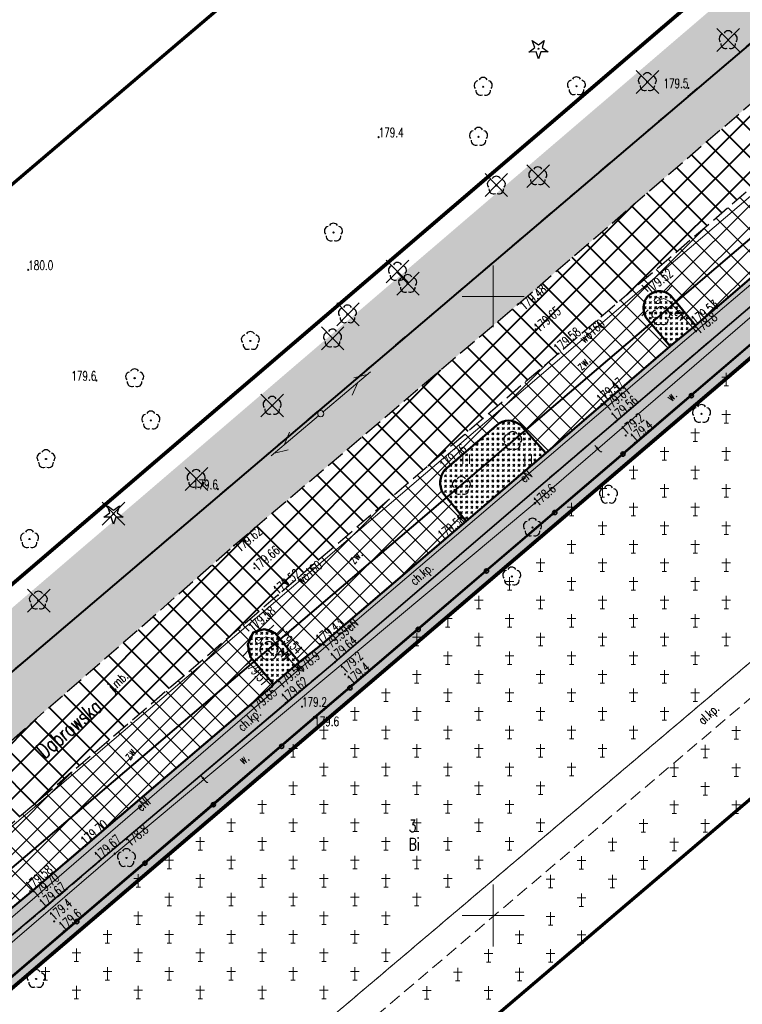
# Model space of a CAD drawing. Header units: metres. Extents: x 7429064 to 7430889, y 5709479 to 5710355.
# Tile 24 of 56: x 7429512 to 7429570, y 5709843 to 5709922. Entities that reach past the tile are written whole.
import ezdxf
from ezdxf.enums import TextEntityAlignment as Align

# ---------------------------------------------------------------- set-up
doc = ezdxf.new("R2010")
doc.units = ezdxf.units.M
for name, pattern in [('1', [0]), ('12', [3, 1, -1, 0, -1]), ('2_KTCR01', [1.5, 1, -0.5]), ('2_KTCR02', [1.5, 1, -0.5]), ('2_KTJZ01', [2, 1.5, -0.5]), ('2_KTKR01', [0]), ('2_KTPL01', [2, 1.5, -0.5]), ('2_PTCM', [1.5, 1, -0.5]), ('2_PTTU', [1.5, 1, -0.5]), ('3_KTCR01', [1.5, 1, -0.5]), ('3_KTCR02', [1.5, 1, -0.5]), ('3_KTJZ01', [2, 1.5, -0.5]), ('3_KTKR01', [0]), ('3_KTPL01', [2, 1.5, -0.5]), ('3_PTCM', [1.5, 1, -0.5]), ('3_PTRW02', [0]), ('3_PTTU', [1.5, 1, -0.5]), ('4_SUPE_01', [0]), ('4_SUPT_01', [0]), ('4_SUPW_01', [0]), ('7_1', [0]), ('7_SUPE_01', [0]), ('7_SUPT_01', [0]), ('7_SUPW_01', [0]), ('DASHDOT2', [0.5, 0.25, -0.125, 0, -0.125]), ('HIDDEN', [0.375, 0.25, -0.125])]:
    doc.linetypes.add(name, pattern=pattern)
doc.layers.add('_1_X-REFY', color=7, linetype='Continuous')
for name, color, linetype, lineweight in [('_aJEZDNIA_KOSTKA_KAM', 134, 'Continuous', 40), ('_aKRAW_BET_KAM', 1, 'Continuous', 50), ('_aOBRZ_BET_KAM', 86, 'Continuous', 35), ('_aZIELENIEC_USUŃ', 3, 'DASHDOT2', 20), ('_D_7_TEREN NIEZBEDNY DLA OB_BUD', 252, 'HIDDEN', 50), ('_wycinka_ZUDP', 1, 'Continuous', 30), ('GMINA_L_0', 252, '12', 35), ('KRZYZE_L_0', 252, '1', 18), ('KTCR_E_T_0', 252, 'Continuous', 15), ('KTCR_E_T_1', 252, 'Continuous', 15), ('KTCR_L_0', 252, '2_KTCR01', 18), ('KTCR_L_1', 252, '2_KTCR02', 30), ('KTJZ_E_T_0', 252, 'Continuous', 15), ('KTJZ_L_0', 252, '2_KTJZ01', 30), ('KTKR_L_0', 252, '2_KTKR01', 30), ('KTOK_L_4', 252, 'Continuous', 35), ('KTPL_E_T_0', 252, 'Continuous', 15), ('KTPL_L_0', 252, '2_KTPL01', 30), ('KTUL_E_T_0', 252, 'Continuous', 25), ('OBOP_T_1', 82, 'Continuous', 30), ('PTCM_L_0', 252, '2_PTCM', 18), ('PTRW_E_T_0', 252, 'Continuous', 15), ('PTRW_L_1', 252, 'Continuous', 18), ('PTTU_L_2', 252, '2_PTTU', 18), ('RTPW_T_0', 252, 'Continuous', 15), ('RTPW_T_0_a', 252, 'Continuous', 15), ('RTPW_T_1', 252, 'Continuous', 15), ('SUPE_E_T_3', 252, 'Continuous', 15), ('SUPE_L_3', 252, '4_SUPE_01', 18), ('SUPM_T_0', 252, 'Continuous', 15), ('SUPT_E_T_0', 252, 'Continuous', 15), ('SUPT_L_0', 252, '4_SUPT_01', 18), ('SUPW_E_T_0', 252, 'Continuous', 15), ('SUPW_L_0', 252, '4_SUPW_01', 18), ('SUSM_T_0', 252, 'Continuous', 18), ('SUTE_T_0', 252, 'Continuous', 18), ('SUTT_T_0', 252, 'Continuous', 18), ('zakres', 252, 'Continuous', 70)]:
    doc.layers.add(name, color=color, linetype=linetype, lineweight=lineweight)
for name, color, linetype, lineweight, true_color in [('DZIALKA_L_0', 7, '1', 40, 0x008000), ('DZIALKA_T_0', 7, 'Continuous', 40, 0x008000), ('jezdnia_naw_bitum', 7, 'Continuous', 0, 0x3e70ef), ('OBOP_T_0_a', 7, 'Continuous', 30, 0x008000), ('OBOP_T_1_a', 7, 'Continuous', 30, 0x008000), ('UZYTKI_T_0', 7, 'Continuous', 35, 0x008000)]:
    doc.layers.add(name, color=color, linetype=linetype, lineweight=lineweight, true_color=true_color)
doc.styles.get("Standard").update_dxf_attribs({"font": 'simplex.shx'})
pattern_1 = [(44.999999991, (0, 0), (0.424264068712, -6.7e-11), [0.25, -0.35]), (44.999999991, (0.10607, -2e-11), (0.424264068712, -6.7e-11), [0.1, -0.5]), (44.999999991, (2e-11, 0.10607), (0.424264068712, -6.7e-11), [0.1, -0.5])]
pattern_2 = [(44.999999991, (0, 0), (0.848528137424, -1.33e-10), [0.5, -0.7]), (44.999999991, (0.21213, -3e-11), (0.848528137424, -1.33e-10), [0.2, -1]), (44.999999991, (3e-11, 0.21213), (0.848528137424, -1.33e-10), [0.2, -1])]

# ---------------------------------------------------------------- blocks, each defined once
blk = doc.blocks.new('3_OBOP02_01')
at = {"linetype": 'Continuous'}
blk.add_circle((0, 0), 0.045, dxfattribs=at)
for centre, start, end in [((-0.357, 0.116), 102.14447, 221.86002), ((0, 0.375), 30.14012, 149.85988), ((0.357, 0.116), 318.13998, 77.85553), ((-0.22, -0.303), 174.14818, 293.85423), ((0.22, -0.303), 246.14577, 5.85182)]:
    blk.add_arc(centre, 0.375, start, end, dxfattribs=at)
blk = doc.blocks.new('3_PTCM01')
at = {"linetype": 'Continuous'}
for p, q in [((0.35, 0.175), (-0.35, 0.175)), ((0, 0.525), (0, -0.525)), ((-0.175, -0.525), (0.175, -0.525))]:
    blk.add_line(p, q, dxfattribs=at)
blk = doc.blocks.new('3_PTTU04')
at = {"linetype": 'Continuous'}
for p, q in [((-0.2625, -0.375), (-0.2625, 0.375)), ((0.2625, -0.375), (0.2625, 0.375))]:
    blk.add_line(p, q, dxfattribs=at)
blk = doc.blocks.new('3_RTPW02')
at = {"linetype": 'Continuous'}
blk.add_circle((0, 0), 0.045, dxfattribs=at)
blk = doc.blocks.new('3_RTPW01')
at = {"linetype": 'Continuous'}
blk.add_circle((0, 0), 0.045, dxfattribs=at)
blk = doc.blocks.new('4_OBOP01_01')
at = {"linetype": 'Continuous'}
for p, q in [((-0.78225, -0.26495), (-0.3012, 0.09375)), ((-0.3012, 0.09375), (-0.4937, 0.6621)), ((-0.4937, 0.6621), (-0.0039, 0.31545)), ((-0.0039, 0.31545), (0.4771, 0.67415)), ((0.4771, 0.67415), (0.2988, 0.1012)), ((0.2988, 0.1012), (0.7886, -0.24545)), ((-0.18225, -0.2575), (-0.78225, -0.26495)), ((0.01025, -0.82585), (-0.18225, -0.2575)), ((0.1886, -0.2529), (0.01025, -0.82585)), ((0.7886, -0.24545), (0.1886, -0.2529))]:
    blk.add_line(p, q, dxfattribs=at)
blk.add_circle((0, 0), 0.045, dxfattribs=at)
blk = doc.blocks.new('4_OBOP02_01')
at = {"linetype": 'Continuous'}
blk.add_circle((0, 0), 0.045, dxfattribs=at)
for centre, start, end in [((-0.357, 0.116), 102.14447, 221.86002), ((0, 0.375), 30.14012, 149.85988), ((0.357, 0.116), 318.13998, 77.85553), ((-0.22, -0.303), 174.14818, 293.85423), ((0.22, -0.303), 246.14577, 5.85182)]:
    blk.add_arc(centre, 0.375, start, end, dxfattribs=at)
blk = doc.blocks.new('4_RTPW01')
at = {"linetype": 'Continuous'}
blk.add_circle((0, 0), 0.045, dxfattribs=at)
blk = doc.blocks.new('7_SUSM04_01')
at = {"linetype": 'Continuous'}
blk.add_circle((0, 0), 0.25, dxfattribs=at)
blk = doc.blocks.new('7_SUSM01')
at = {"linetype": 'Continuous'}
for p, q in [((-0.742, 0.742), (-1.237, 1.237)), ((0.742, 0.742), (1.237, 1.237)), ((-0.742, -0.742), (-1.237, -1.237)), ((0.742, -0.742), (1.237, -1.237))]:
    blk.add_line(p, q, dxfattribs=at)
blk.add_circle((0, 0), 0.245, dxfattribs=at)
blk = doc.blocks.new('7_SUPS01_03')
at = {"linetype": 'Continuous'}
blk.add_circle((0, 0), 0.0625, dxfattribs=at)
blk = doc.blocks.new('7_SUPS01_07')
at = {"linetype": 'Continuous'}
blk.add_circle((0, 0), 0.0625, dxfattribs=at)
blk = doc.blocks.new('X-ref_MDCP_Szara')
at = {"layer": 'DZIALKA_L_0', "linetype": '1'}
for p, q in [((7429660.24, 5709996.55), (7429435.86, 5709805.65)), ((7429408.88, 5709766.76), (7429668.8, 5709988.15))]:
    blk.add_line(p, q, dxfattribs=at)
at = {"layer": 'GMINA_L_0', "linetype": '12'}
blk.add_line((7429435.86, 5709805.65), (7429660.24, 5709996.55), dxfattribs=at)
at = {"layer": 'KRZYZE_L_0', "linetype": '1'}
for p, q in [((7429550, 5709897.5), (7429550, 5709902.5)), ((7429547.5, 5709900), (7429552.5, 5709900)), ((7429550, 5709847.5), (7429550, 5709852.5)), ((7429547.5, 5709850), (7429552.5, 5709850))]:
    blk.add_line(p, q, dxfattribs=at)
at = {"layer": 'KTCR_L_0', "linetype": '3_KTCR01'}
for p, q in [((7429503.393, 5709813.388), (7429575.605, 5709874.55)), ((7429576.755, 5709872.605), (7429504.66, 5709811.491))]:
    blk.add_line(p, q, dxfattribs=at)
at = {"layer": 'KTCR_L_1', "linetype": '3_KTCR02'}
for p, q in [((7429582.2, 5709908.94), (7429559.88, 5709889.87)), ((7429579.99, 5709909.35), (7429566.34, 5709897.65)), ((7429564.3, 5709895.97), (7429566.34, 5709897.65)), ((7429564.3, 5709895.97), (7429558.81, 5709891.22)), ((7429558.81, 5709891.22), (7429554.24, 5709887.33)), ((7429559.88, 5709889.87), (7429552.37, 5709883.47)), ((7429547.82, 5709881.85), (7429554.24, 5709887.33)), ((7429552.37, 5709883.47), (7429537.21, 5709870.45)), ((7429547.82, 5709881.85), (7429536.08, 5709871.83)), ((7429536.08, 5709871.83), (7429534.334, 5709870.46)), ((7429534.334, 5709870.46), (7429532.236, 5709868.677)), ((7429537.21, 5709870.45), (7429533.247, 5709867.158)), ((7429517.048, 5709855.61), (7429532.126, 5709868.477)), ((7429532.126, 5709868.477), (7429532.236, 5709868.677)), ((7429518.169, 5709854.371), (7429533.247, 5709867.158)), ((7429512.65, 5709851.89), (7429517.048, 5709855.61)), ((7429513.7, 5709850.56), (7429518.169, 5709854.371)), ((7429507.646, 5709847.74), (7429512.65, 5709851.89)), ((7429508.787, 5709846.461), (7429513.7, 5709850.56))]:
    blk.add_line(p, q, dxfattribs=at)
at = {"layer": 'KTJZ_L_0', "linetype": '3_KTJZ01'}
for p, q in [((7429552.03, 5709899.39), (7429574.65, 5709918.88)), ((7429578.03, 5709914.93), (7429555.27, 5709895.38)), ((7429529.05, 5709879.87), (7429552.03, 5709899.39)), ((7429555.27, 5709895.38), (7429532.61, 5709875.86)), ((7429506.56, 5709860.17), (7429529.05, 5709879.87)), ((7429532.61, 5709875.86), (7429509.69, 5709856.19))]:
    blk.add_line(p, q, dxfattribs=at)
at = {"layer": 'KTKR_L_0', "linetype": '3_KTKR01'}
for p, q in [((7429579.99, 5709909.35), (7429566.34, 5709897.65)), ((7429566.34, 5709897.65), (7429564.37, 5709900.01)), ((7429562.36, 5709898.26), (7429564.3, 5709895.97)), ((7429564.3, 5709895.97), (7429566.34, 5709897.65)), ((7429564.3, 5709895.97), (7429558.81, 5709891.22)), ((7429558.81, 5709891.22), (7429554.24, 5709887.33)), ((7429550.28, 5709889.61), (7429546.06, 5709885.96)), ((7429554.24, 5709887.33), (7429552.19, 5709889.62)), ((7429547.82, 5709881.85), (7429554.24, 5709887.33)), ((7429545.94, 5709884.13), (7429547.82, 5709881.85)), ((7429547.82, 5709881.85), (7429536.08, 5709871.83)), ((7429534.334, 5709870.46), (7429532.381, 5709872.788)), ((7429536.08, 5709871.83), (7429534.334, 5709870.46)), ((7429530.403, 5709870.856), (7429532.236, 5709868.677)), ((7429532.236, 5709868.677), (7429534.334, 5709870.46)), ((7429517.048, 5709855.61), (7429532.126, 5709868.477)), ((7429532.126, 5709868.477), (7429532.236, 5709868.677)), ((7429512.65, 5709851.89), (7429517.048, 5709855.61)), ((7429507.646, 5709847.74), (7429512.65, 5709851.89))]:
    blk.add_line(p, q, dxfattribs=at)
for centre, radius, start, end in [((7429563.431, 5709899.146), 1.276, 42.62791, 126.61868), ((7429563.642, 5709899.032), 1.496, 130.49201, 211.07014), ((7429551.241, 5709888.468), 1.493, 50.52291, 130.07704), ((7429547.36, 5709884.956), 1.643, 142.31264, 210.1839), ((7429531.813, 5709871.715), 1.65, 136.7153, 211.35653), ((7429531.458, 5709871.659), 1.458, 50.72947, 125.50782)]:
    blk.add_arc(centre, radius, start, end, dxfattribs=at)
at = {"layer": 'KTOK_L_4'}
for p, q in [((7429566.004, 5709891.98), (7429571.52, 5709896.7)), ((7429560.487, 5709887.26), (7429566.004, 5709891.98)), ((7429554.971, 5709882.54), (7429560.487, 5709887.26)), ((7429549.454, 5709877.82), (7429554.971, 5709882.54)), ((7429543.938, 5709873.1), (7429549.454, 5709877.82)), ((7429538.421, 5709868.38), (7429543.938, 5709873.1)), ((7429532.905, 5709863.66), (7429538.421, 5709868.38)), ((7429527.389, 5709858.94), (7429532.905, 5709863.66)), ((7429521.872, 5709854.22), (7429527.389, 5709858.94)), ((7429516.356, 5709849.5), (7429521.872, 5709854.22)), ((7429510.839, 5709844.78), (7429516.356, 5709849.5))]:
    blk.add_line(p, q, dxfattribs=at)
for centre in [(7429566.004, 5709891.98), (7429560.487, 5709887.26), (7429554.971, 5709882.54), (7429549.454, 5709877.82), (7429543.938, 5709873.1), (7429538.421, 5709868.38), (7429532.905, 5709863.66), (7429527.389, 5709858.94), (7429521.872, 5709854.22), (7429516.356, 5709849.5)]:
    blk.add_circle(centre, 0.17, dxfattribs=at)
at = {"layer": 'KTPL_L_0', "linetype": '3_KTPL01'}
for p, q in [((7429578.03, 5709914.93), (7429555.27, 5709895.38)), ((7429579.99, 5709909.35), (7429566.34, 5709897.65)), ((7429566.34, 5709897.65), (7429564.37, 5709900.01)), ((7429562.36, 5709898.26), (7429564.3, 5709895.97)), ((7429564.3, 5709895.97), (7429558.81, 5709891.22)), ((7429555.27, 5709895.38), (7429532.61, 5709875.86)), ((7429558.81, 5709891.22), (7429554.24, 5709887.33)), ((7429550.28, 5709889.61), (7429546.06, 5709885.96)), ((7429554.24, 5709887.33), (7429552.19, 5709889.62)), ((7429545.94, 5709884.13), (7429547.82, 5709881.85)), ((7429547.82, 5709881.85), (7429536.08, 5709871.83)), ((7429532.61, 5709875.86), (7429509.69, 5709856.19)), ((7429534.334, 5709870.46), (7429532.381, 5709872.788)), ((7429536.08, 5709871.83), (7429534.334, 5709870.46)), ((7429530.403, 5709870.856), (7429532.236, 5709868.677)), ((7429517.048, 5709855.61), (7429532.126, 5709868.477)), ((7429532.126, 5709868.477), (7429532.236, 5709868.677)), ((7429512.65, 5709851.89), (7429517.048, 5709855.61)), ((7429507.646, 5709847.74), (7429512.65, 5709851.89))]:
    blk.add_line(p, q, dxfattribs=at)
for centre, radius, start, end in [((7429563.431, 5709899.146), 1.276, 42.62791, 126.61868), ((7429563.642, 5709899.032), 1.496, 130.49201, 211.07014), ((7429551.241, 5709888.468), 1.493, 50.52291, 130.07704), ((7429547.36, 5709884.956), 1.643, 142.31264, 210.1839), ((7429531.813, 5709871.715), 1.65, 136.7153, 211.35653), ((7429531.458, 5709871.659), 1.458, 50.72947, 125.50782)]:
    blk.add_arc(centre, radius, start, end, dxfattribs=at)
at = {"layer": 'PTCM_L_0', "linetype": '3_PTCM'}
for p, q in [((7429494.29, 5709830.62), (7429571.52, 5709896.7)), ((7429575.605, 5709874.55), (7429503.393, 5709813.388)), ((7429576.755, 5709872.605), (7429504.66, 5709811.491))]:
    blk.add_line(p, q, dxfattribs=at)
at = {"layer": 'PTRW_L_1', "linetype": '3_PTRW02'}
for p, q in [((7429582.2, 5709908.94), (7429559.88, 5709889.87)), ((7429584.33, 5709907.73), (7429564.166, 5709890.516)), ((7429559.88, 5709889.87), (7429552.37, 5709883.47)), ((7429564.166, 5709890.516), (7429561.44, 5709888.17)), ((7429561.44, 5709888.17), (7429538.57, 5709868.61)), ((7429552.37, 5709883.47), (7429537.21, 5709870.45)), ((7429537.21, 5709870.45), (7429533.247, 5709867.158)), ((7429538.57, 5709868.61), (7429535.525, 5709866.047)), ((7429518.169, 5709854.371), (7429533.247, 5709867.158)), ((7429535.525, 5709866.047), (7429515.29, 5709848.71)), ((7429513.7, 5709850.56), (7429518.169, 5709854.371)), ((7429508.787, 5709846.461), (7429513.7, 5709850.56)), ((7429515.29, 5709848.71), (7429508.391, 5709842.82))]:
    blk.add_line(p, q, dxfattribs=at)
at = {"layer": 'PTTU_L_2', "linetype": '3_PTTU'}
for p, q in [((7429566.34, 5709897.65), (7429564.37, 5709900.01)), ((7429562.36, 5709898.26), (7429564.3, 5709895.97)), ((7429564.3, 5709895.97), (7429566.34, 5709897.65)), ((7429550.28, 5709889.61), (7429546.06, 5709885.96)), ((7429554.24, 5709887.33), (7429552.19, 5709889.62)), ((7429547.82, 5709881.85), (7429554.24, 5709887.33)), ((7429545.94, 5709884.13), (7429547.82, 5709881.85)), ((7429534.334, 5709870.46), (7429532.381, 5709872.788)), ((7429530.403, 5709870.856), (7429532.236, 5709868.677)), ((7429534.334, 5709870.46), (7429532.236, 5709868.677))]:
    blk.add_line(p, q, dxfattribs=at)
for centre, radius, start, end in [((7429563.431, 5709899.146), 1.276, 42.62791, 126.61868), ((7429563.642, 5709899.032), 1.496, 130.49201, 211.07014), ((7429551.241, 5709888.468), 1.493, 50.52291, 130.07704), ((7429547.36, 5709884.956), 1.643, 142.31264, 210.1839), ((7429531.813, 5709871.715), 1.65, 136.7153, 211.35653), ((7429531.458, 5709871.659), 1.458, 50.72947, 125.50782)]:
    blk.add_arc(centre, radius, start, end, dxfattribs=at)
at = {"layer": 'SUPE_L_3', "linetype": '7_SUPE_01'}
for p, q in [((7429596.75, 5709923.11), (7429566.37, 5709897.19)), ((7429563.79, 5709899.82), (7429563.25, 5709899.66)), ((7429564.21, 5709899.61), (7429563.79, 5709899.82)), ((7429566.37, 5709897.19), (7429564.21, 5709899.61)), ((7429566.37, 5709897.19), (7429534.28, 5709869.83)), ((7429531.64, 5709872.49), (7429531.03, 5709872.21)), ((7429532.05, 5709872.38), (7429531.64, 5709872.49)), ((7429534.28, 5709869.83), (7429532.05, 5709872.38)), ((7429505.79, 5709845.28), (7429534.28, 5709869.83))]:
    blk.add_line(p, q, dxfattribs=at)
at = {"layer": 'SUPT_L_0', "linetype": '7_SUPT_01'}
for p, q in [((7429553.37, 5709883.29), (7429588.15, 5709913.29)), ((7429536.261, 5709890.681), (7429540.084, 5709893.904)), ((7429538.609, 5709892.007), (7429539.051, 5709893.034)), ((7429538.729, 5709893.416), (7429539.816, 5709893.679)), ((7429532.071, 5709887.119), (7429535.88, 5709890.358)), ((7429533.099, 5709887.993), (7429533.537, 5709889.022)), ((7429532.337, 5709887.346), (7429533.423, 5709887.613)), ((7429519.43, 5709854.98), (7429553.37, 5709883.29)), ((7429481.84, 5709822.66), (7429519.43, 5709854.98))]:
    blk.add_line(p, q, dxfattribs=at)
at = {"layer": 'SUPW_L_0', "linetype": '7_SUPW_01'}
blk.add_line((7429369.46, 5709736.3), (7429593.18, 5709927.23), dxfattribs=at)
at = {"layer": 'SUPW_L_0', "linetype": '7_1'}
blk.add_line((7429369.46, 5709736.3), (7429593.18, 5709927.23), dxfattribs=at)
at = {"layer": 'zakres', "linetype": 'Continuous', "lineweight": 70, "flags": 128}
for points in [[(7429292.233, 5709722.862), (7429640.798, 5710019.397)], [(7429664.145, 5709938.943), (7429404.226, 5709717.554)]]:
    blk.add_lwpolyline(points, dxfattribs=at)
at = {"layer": 'OBOP_T_0_a'}
for p in [(7429553.65, 5709920), (7429519.32, 5709882.42)]:
    blk.add_blockref('4_OBOP01_01', p, dxfattribs=at)
at = {"layer": 'OBOP_T_1'}
for p in [(7429563.549, 5709898.41), (7429566.828, 5709890.513), (7429551.576, 5709888.332), (7429547.424, 5709884.697), (7429559.307, 5709883.984), (7429553.172, 5709881.334), (7429551.495, 5709877.377), (7429531.873, 5709871.367), (7429520.37, 5709854.638), (7429513.069, 5709844.868)]:
    blk.add_blockref('3_OBOP02_01', p, dxfattribs=at)
at = {"layer": 'OBOP_T_1_a'}
for p in [(7429568.98, 5709920.7), (7429549.19, 5709916.93), (7429556.72, 5709916.97), (7429562.45, 5709917.31), (7429548.81, 5709912.89), (7429553.6, 5709909.71), (7429550.25, 5709908.95), (7429537.09, 5709905.16), (7429542.26, 5709901.99), (7429543.09, 5709901.01), (7429538.22, 5709898.55), (7429530.38, 5709896.4), (7429537.02, 5709896.61), (7429521.03, 5709893.39), (7429532.14, 5709891.17), (7429522.34, 5709889.98), (7429513.87, 5709886.86), (7429526, 5709885.26), (7429512.54, 5709880.4), (7429513.25, 5709875.43)]:
    blk.add_blockref('4_OBOP02_01', p, dxfattribs=at)
at = {"layer": 'PTCM_L_0'}
for p in [(7429568.825, 5709893.293), (7429568.825, 5709890.293), (7429566.325, 5709888.793), (7429563.825, 5709887.293), (7429568.825, 5709887.293), (7429561.325, 5709885.793), (7429566.325, 5709885.793), (7429558.825, 5709884.293), (7429563.825, 5709884.293), (7429568.825, 5709884.293), (7429556.325, 5709882.793), (7429561.325, 5709882.793), (7429566.325, 5709882.793), (7429558.825, 5709881.293), (7429563.825, 5709881.293), (7429568.825, 5709881.293), (7429556.325, 5709879.793), (7429561.325, 5709879.793), (7429566.325, 5709879.793), (7429553.825, 5709878.293), (7429558.825, 5709878.293), (7429563.825, 5709878.293), (7429568.825, 5709878.293), (7429551.325, 5709876.793), (7429556.325, 5709876.793), (7429561.325, 5709876.793), (7429566.325, 5709876.793), (7429548.825, 5709875.293), (7429553.825, 5709875.293), (7429558.825, 5709875.293), (7429563.825, 5709875.293), (7429568.825, 5709875.293), (7429546.325, 5709873.793), (7429551.325, 5709873.793), (7429556.325, 5709873.793), (7429561.325, 5709873.793), (7429566.325, 5709873.793), (7429543.825, 5709872.293), (7429548.825, 5709872.293), (7429553.825, 5709872.293), (7429558.825, 5709872.293), (7429563.825, 5709872.293), (7429568.825, 5709872.293), (7429546.325, 5709870.793), (7429551.325, 5709870.793), (7429556.325, 5709870.793), (7429561.325, 5709870.793), (7429566.325, 5709870.793), (7429543.825, 5709869.293), (7429548.825, 5709869.293), (7429553.825, 5709869.293), (7429558.825, 5709869.293), (7429563.825, 5709869.293), (7429541.325, 5709867.793), (7429546.325, 5709867.793), (7429551.325, 5709867.793), (7429556.325, 5709867.793), (7429561.325, 5709867.793), (7429566.325, 5709867.793), (7429538.825, 5709866.293), (7429543.825, 5709866.293), (7429548.825, 5709866.293), (7429553.825, 5709866.293), (7429558.825, 5709866.293), (7429563.825, 5709866.293), (7429536.325, 5709864.793), (7429541.325, 5709864.793), (7429546.325, 5709864.793), (7429551.325, 5709864.793), (7429556.325, 5709864.793), (7429561.325, 5709864.793), (7429569.627, 5709864.748), (7429533.825, 5709863.293), (7429538.825, 5709863.293), (7429543.825, 5709863.293), (7429548.825, 5709863.293), (7429553.825, 5709863.293), (7429558.825, 5709863.293), (7429567.127, 5709863.248), (7429536.325, 5709861.793), (7429541.325, 5709861.793), (7429546.325, 5709861.793), (7429551.325, 5709861.793), (7429556.325, 5709861.793), (7429564.627, 5709861.748), (7429569.627, 5709861.748), (7429533.825, 5709860.293), (7429538.825, 5709860.293), (7429543.825, 5709860.293), (7429548.825, 5709860.293), (7429553.825, 5709860.293), (7429567.127, 5709860.248), (7429531.325, 5709858.793), (7429536.325, 5709858.793), (7429541.325, 5709858.793), (7429546.325, 5709858.793), (7429551.325, 5709858.793), (7429564.627, 5709858.748), (7429569.627, 5709858.748), (7429528.825, 5709857.293), (7429533.825, 5709857.293), (7429538.825, 5709857.293), (7429543.825, 5709857.293), (7429548.825, 5709857.293), (7429553.825, 5709857.293), (7429562.127, 5709857.248), (7429567.127, 5709857.248), (7429526.325, 5709855.793), (7429531.325, 5709855.793), (7429536.325, 5709855.793), (7429541.325, 5709855.793), (7429546.325, 5709855.793), (7429551.325, 5709855.793), (7429559.627, 5709855.748), (7429564.627, 5709855.748), (7429523.825, 5709854.293), (7429528.825, 5709854.293), (7429533.825, 5709854.293), (7429538.825, 5709854.293), (7429543.825, 5709854.293), (7429548.825, 5709854.293), (7429557.127, 5709854.248), (7429562.127, 5709854.248), (7429521.325, 5709852.793), (7429526.325, 5709852.793), (7429531.325, 5709852.793), (7429536.325, 5709852.793), (7429541.325, 5709852.793), (7429546.325, 5709852.793), (7429554.627, 5709852.748), (7429559.627, 5709852.748), (7429523.825, 5709851.293), (7429528.825, 5709851.293), (7429533.825, 5709851.293), (7429538.825, 5709851.293), (7429543.825, 5709851.293), (7429557.127, 5709851.248), (7429521.325, 5709849.793), (7429526.325, 5709849.793), (7429531.325, 5709849.793), (7429536.325, 5709849.793), (7429541.325, 5709849.793), (7429554.627, 5709849.748), (7429518.825, 5709848.293), (7429523.825, 5709848.293), (7429528.825, 5709848.293), (7429533.825, 5709848.293), (7429538.825, 5709848.293), (7429552.127, 5709848.248), (7429557.127, 5709848.248), (7429516.325, 5709846.793), (7429521.325, 5709846.793), (7429526.325, 5709846.793), (7429531.325, 5709846.793), (7429536.325, 5709846.793), (7429541.325, 5709846.793), (7429549.627, 5709846.748), (7429554.627, 5709846.748), (7429513.825, 5709845.293), (7429518.825, 5709845.293), (7429523.825, 5709845.293), (7429528.825, 5709845.293), (7429533.825, 5709845.293), (7429538.825, 5709845.293), (7429547.127, 5709845.248), (7429552.127, 5709845.248), (7429516.325, 5709843.793), (7429521.325, 5709843.793), (7429526.325, 5709843.793), (7429531.325, 5709843.793), (7429536.325, 5709843.793), (7429544.627, 5709843.748), (7429549.627, 5709843.748)]:
    blk.add_blockref('3_PTCM01', p, dxfattribs=at)
at = {"layer": 'PTTU_L_2'}
for p in [(7429547.82, 5709886.85), (7429552.82, 5709886.85)]:
    blk.add_blockref('3_PTTU04', p, dxfattribs=at)
at = {"layer": 'RTPW_T_0'}
for p in [(7429560.7, 5709888.76), (7429561.44, 5709888.17), (7429538.03, 5709869.47), (7429538.57, 5709868.61), (7429534.548, 5709866.862), (7429535.525, 5709866.047), (7429514.53, 5709849.52), (7429515.29, 5709848.71)]:
    blk.add_blockref('3_RTPW01', p, dxfattribs=at)
at = {"layer": 'RTPW_T_0_a'}
for p in [(7429565.769, 5709916.83), (7429540.74, 5709912.86), (7429512.434, 5709902.139), (7429517.94, 5709893.2), (7429527.759, 5709884.424)]:
    blk.add_blockref('4_RTPW01', p, dxfattribs=at)
at = {"layer": 'RTPW_T_1'}
for p in [(7429562.67, 5709900.17), (7429552.03, 5709899.39), (7429553.43, 5709897.34), (7429566.34, 5709897.65), (7429555.27, 5709895.38), (7429558.74, 5709891.3), (7429558.81, 5709891.22), (7429559.88, 5709889.87), (7429546.06, 5709885.96), (7429547.82, 5709881.85), (7429529.05, 5709879.87), (7429530.71, 5709878.04), (7429532.61, 5709875.86), (7429530.611, 5709872.846), (7429532.381, 5709872.788), (7429536.02, 5709871.91), (7429536.08, 5709871.83), (7429530.403, 5709870.856), (7429534.334, 5709870.46), (7429537.21, 5709870.45), (7429532.126, 5709868.477), (7429533.247, 5709867.158), (7429517.048, 5709855.61), (7429518.169, 5709854.371), (7429512.59, 5709851.95), (7429512.65, 5709851.89), (7429513.7, 5709850.56)]:
    blk.add_blockref('3_RTPW02', p, dxfattribs=at)
at = {"layer": 'SUPM_T_0'}
blk.add_blockref('7_SUSM04_01', (7429536.07, 5709890.52), dxfattribs=at)
at = {"layer": 'SUSM_T_0', "rotation": 269.9999974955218}
for p in [(7429563.25, 5709899.66), (7429531.03, 5709872.21)]:
    blk.add_blockref('7_SUSM01', p, dxfattribs=at)
at = {"layer": 'SUTE_T_0'}
for p in [(7429566.37, 5709897.19), (7429534.28, 5709869.83)]:
    blk.add_blockref('7_SUPS01_03', p, dxfattribs=at)
at = {"layer": 'SUTT_T_0'}
for p in [(7429553.37, 5709883.29), (7429519.43, 5709854.98)]:
    blk.add_blockref('7_SUPS01_07', p, dxfattribs=at)
at = {"layer": 'DZIALKA_T_0', "width": 0.7}
blk.add_text('3', height=1, dxfattribs=at).set_placement((7429543.181, 5709857.73), align=Align.TOP_LEFT)
at = {"layer": 'KTCR_E_T_0', "width": 0.7}
blk.add_text('al.kp.', height=0.75, rotation=43.21009, dxfattribs=at).set_placement((7429567.476, 5709866.171), align=Align.MIDDLE)
at = {"layer": 'KTCR_E_T_1', "width": 0.7}
for rotation, p in [(41.72952, (7429544.293, 5709877.488)), (42.43623, (7429530.366, 5709865.709))]:
    blk.add_text('ch.kp.', height=0.75, rotation=rotation, dxfattribs=at).set_placement(p, align=Align.MIDDLE)
at = {"layer": 'KTJZ_E_T_0', "width": 0.7}
blk.add_text('j.mb.', height=0.75, rotation=42.67848, dxfattribs=at).set_placement((7429519.751, 5709868.821), align=Align.MIDDLE)
at = {"layer": 'KTPL_E_T_0', "width": 0.7}
for rotation, p in [(43.95838, (7429557.279, 5709894.648)), (47.48956, (7429538.865, 5709878.986)), (52.20605, (7429520.697, 5709863.157))]:
    blk.add_text('zw.', height=0.75, rotation=rotation, dxfattribs=at).set_placement(p, align=Align.MIDDLE)
at = {"layer": 'KTUL_E_T_0', "width": 0.7}
blk.add_text('Dąbrowska', height=1.25, rotation=40.54593, dxfattribs=at).set_placement((7429515.823, 5709864.982), align=Align.MIDDLE)
at = {"layer": 'PTRW_E_T_0', "width": 0.7}
for rotation, p in [(45.00001, (7429564.401, 5709891.974)), (36.8699, (7429529.854, 5709862.675))]:
    blk.add_text('w.', height=0.75, rotation=rotation, dxfattribs=at).set_placement(p, align=Align.MIDDLE)
at = {"layer": 'RTPW_T_0', "width": 0.7}
for s, rotation, p in [('179.2', 40.3177, (7429560.7, 5709888.76)), ('179.4', 40.71379, (7429561.44, 5709888.17)), ('179.2', 42.24752, (7429538.048, 5709869.476)), ('179.4', 40.55795, (7429538.57, 5709868.61)), ('179.4', 41.15122, (7429514.53, 5709849.52)), ('179.6', 40.58907, (7429515.29, 5709848.71))]:
    blk.add_text(s, height=0.75, rotation=rotation, dxfattribs=at).set_placement(p)
blk.add_text('179.2', height=0.75, dxfattribs=at).set_placement((7429534.548, 5709866.862))
blk.add_text('179.6', height=0.75, dxfattribs=at).set_placement((7429535.525, 5709866.047), align=Align.TOP_LEFT)
at = {"layer": 'RTPW_T_0_a', "width": 0.7}
for s, p in [('179.5', (7429565.769, 5709916.83)), ('179.6', (7429517.94, 5709893.2)), ('179.6', (7429527.759, 5709884.424))]:
    blk.add_text(s, height=0.75, dxfattribs=at).set_placement(p, align=Align.RIGHT)
for s, p in [('179.4', (7429540.74, 5709912.86)), ('180.0', (7429512.434, 5709902.139))]:
    blk.add_text(s, height=0.75, dxfattribs=at).set_placement(p)
at = {"layer": 'RTPW_T_1', "width": 0.7}
for s, rotation, p in [('179.52', 38.87073, (7429562.67, 5709900.17)), ('179.53', 38.50933, (7429566.34, 5709897.65)), ('179.58', 40.66136, (7429555.27, 5709895.38)), ('179.47', 41.33728, (7429558.74, 5709891.3)), ('179.56', 40.51028, (7429559.88, 5709889.87)), ('179.76', 40.85747, (7429546.06, 5709885.96)), ('179.52', 40.74259, (7429532.61, 5709875.86)), ('179.58', 40.6594, (7429530.611, 5709872.846)), ('179.54', 314.89572, (7429532.381, 5709872.788)), ('179.43', 38.46114, (7429536.02, 5709871.91)), ('179.64', 40.65726, (7429537.21, 5709870.45)), ('179.62', 40.25863, (7429533.247, 5709867.158)), ('179.70', 40.06613, (7429517.048, 5709855.61)), ('179.67', 41.82993, (7429518.169, 5709854.371)), ('179.58', 40.43968, (7429512.59, 5709851.95)), ('179.67', 40.45714, (7429513.7, 5709850.56))]:
    blk.add_text(s, height=0.75, rotation=rotation, dxfattribs=at).set_placement(p)
for s, rotation, p in [('179.48', 40.74906, (7429552.03, 5709899.39)), ('179.61', 40.86668, (7429558.81, 5709891.22)), ('179.62', 40.34573, (7429529.05, 5709879.87)), ('179.59', 40.4805, (7429536.08, 5709871.83)), ('179.51', 309.34394, (7429530.403, 5709870.856)), ('179.70', 40.22857, (7429512.65, 5709851.89))]:
    blk.add_text(s, height=0.75, rotation=rotation, dxfattribs=at).set_placement(p, align=Align.TOP_LEFT)
for s, rotation, p in [('179.65', 40.97853, (7429553.43, 5709897.34)), ('179.66', 40.34696, (7429530.71, 5709878.04))]:
    blk.add_text(s, height=0.75, rotation=rotation, dxfattribs=at).set_placement(p, align=Align.MIDDLE_LEFT)
blk.add_text('179.58', height=0.75, rotation=38.34929, dxfattribs=at).set_placement((7429547.82, 5709881.85), align=Align.RIGHT)
for s, rotation, p in [('179.56', 40.34553, (7429534.334, 5709870.46)), ('179.65', 39.93321, (7429532.126, 5709868.477))]:
    blk.add_text(s, height=0.75, rotation=rotation, dxfattribs=at).set_placement(p, align=Align.TOP_RIGHT)
at = {"layer": 'SUPE_E_T_3', "width": 0.7}
for s, rotation, p in [('eN', 311.75089, (7429565.146, 5709898.562)), ('eN', 40.45097, (7429552.627, 5709885.473)), ('eN', 40.45097, (7429538.564, 5709873.483)), ('eN', 311.17001, (7429533.131, 5709871.144)), ('eNI', 40.75166, (7429521.713, 5709859.001))]:
    blk.add_text(s, height=0.75, rotation=rotation, dxfattribs=at).set_placement(p, align=Align.MIDDLE)
at = {"layer": 'SUPT_E_T_0', "width": 0.7}
for rotation, p in [(40.77991, (7429558.467, 5709887.687)), (39.83212, (7429526.646, 5709860.999))]:
    blk.add_text('t', height=0.75, rotation=rotation, dxfattribs=at).set_placement(p, align=Align.MIDDLE)
at = {"layer": 'SUPW_E_T_0', "width": 0.7}
for p in [(7429557.984, 5709897.193), (7429535.145, 5709877.701)]:
    blk.add_text('wo160', height=0.75, rotation=40.47853, dxfattribs=at).set_placement(p, align=Align.MIDDLE)
at = {"layer": 'SUTE_T_0', "width": 0.7}
for s, rotation, p in [('178.8', 39.55403, (7429566.37, 5709897.19)), ('178.9', 39.49417, (7429534.28, 5709869.83))]:
    blk.add_text(s, height=0.75, rotation=rotation, dxfattribs=at).set_placement(p, align=Align.MIDDLE_LEFT)
at = {"layer": 'SUTT_T_0', "width": 0.7}
for s, rotation, p in [('178.6', 41.4482, (7429553.37, 5709883.29)), ('178.8', 39.83212, (7429520.42, 5709855.806))]:
    blk.add_text(s, height=0.75, rotation=rotation, dxfattribs=at).set_placement(p, align=Align.MIDDLE_LEFT)
at = {"layer": 'UZYTKI_T_0', "width": 0.7}
blk.add_text('Bi', height=1, dxfattribs=at).set_placement((7429543.179, 5709856.25), align=Align.TOP_LEFT)
blk = doc.blocks.new('A$C59100B2D')
at = {"layer": '_wycinka_ZUDP'}
for points in [[(0.701, -0.713), (-0.701, 0.713)], [(-0.7, -0.713), (0.701, 0.713)]]:
    blk.add_lwpolyline(points, dxfattribs=at)

msp = doc.modelspace()

# ---------------------------------------------------------------- hatches: boundary and pattern name
at = {"layer": '_aJEZDNIA_KOSTKA_KAM'}
h = msp.add_hatch(dxfattribs=at)
h.set_pattern_fill('ANSI37', color=256, scale=0.5, angle=-9e-09)
edge = h.paths.add_edge_path()
edge.add_line((7429592.12, 5709927), (7429593.825, 5709925.937))
edge.add_line((7429593.825, 5709925.937), (7429594.34, 5709927.29))
edge.add_line((7429594.34, 5709927.29), (7429610.886, 5709939.265))
edge.add_line((7429610.886, 5709939.265), (7429620.051, 5709947.154))
edge.add_arc((7429623.066, 5709942.915), 5.202, 26.05887, 125.41748, ccw=False)
edge.add_line((7429627.739, 5709945.2), (7429628.733, 5709938.415))
edge.add_line((7429628.733, 5709938.415), (7429636.11, 5709939.696))
edge.add_line((7429636.11, 5709939.696), (7429632.644, 5709954.416))
edge.add_arc((7429636.936, 5709955.134), 4.352, 122.62528, 189.49705, ccw=False)
edge.add_line((7429634.59, 5709958.8), (7429657.03, 5709978.125))
edge.add_arc((7429664.589, 5709978.879), 7.597, 132.93819, 185.69942, ccw=False)
edge.add_line((7429659.414, 5709984.441), (7429669.51, 5709993.15))
edge.add_line((7429669.51, 5709993.15), (7429691.93, 5710012.33))
edge.add_line((7429691.93, 5710012.33), (7429715.16, 5710032.17))
edge.add_line((7429715.16, 5710032.17), (7429737.95, 5710051.59))
edge.add_line((7429737.95, 5710051.59), (7429760.82, 5710071.04))
edge.add_line((7429760.82, 5710071.04), (7429783.6, 5710090.37))
edge.add_line((7429783.6, 5710090.37), (7429806.63, 5710109.92))
edge.add_line((7429806.63, 5710109.92), (7429826.56, 5710126.88))
edge.add_line((7429826.56, 5710126.88), (7429828.56, 5710128.54))
edge.add_line((7429828.56, 5710128.54), (7429836.26, 5710135.25))
edge.add_line((7429836.26, 5710135.25), (7429850.12, 5710146.752))
edge.add_line((7429850.12, 5710146.752), (7429846.156, 5710151.524))
edge.add_line((7429846.156, 5710151.524), (7429845.61, 5710151.08))
edge.add_line((7429845.61, 5710151.08), (7429825.38, 5710133.7))
edge.add_line((7429825.38, 5710133.7), (7429802.62, 5710114.32))
edge.add_line((7429802.62, 5710114.32), (7429779.71, 5710094.98))
edge.add_line((7429779.71, 5710094.98), (7429756.74, 5710075.42))
edge.add_line((7429756.74, 5710075.42), (7429734.06, 5710056.12))
edge.add_line((7429734.06, 5710056.12), (7429710.93, 5710036.44))
edge.add_line((7429710.93, 5710036.44), (7429687.8, 5710017.54))
edge.add_line((7429687.8, 5710017.54), (7429686.917, 5710016.762))
edge.add_line((7429686.917, 5710016.762), (7429665.37, 5709997.77))
edge.add_line((7429665.37, 5709997.77), (7429642.8, 5709977.93))
edge.add_line((7429642.8, 5709977.93), (7429619.9, 5709958.3))
edge.add_line((7429619.9, 5709958.3), (7429597.29, 5709938.53))
edge.add_line((7429597.29, 5709938.53), (7429574.65, 5709918.88))
edge.add_line((7429574.65, 5709918.88), (7429552.03, 5709899.39))
edge.add_line((7429552.03, 5709899.39), (7429529.05, 5709879.87))
edge.add_line((7429529.05, 5709879.87), (7429506.56, 5709860.17))
edge.add_line((7429506.56, 5709860.17), (7429483.74, 5709840.87))
edge.add_line((7429483.74, 5709840.87), (7429460.73, 5709821.22))
edge.add_line((7429460.73, 5709821.22), (7429437.99, 5709801.8))
edge.add_line((7429437.99, 5709801.8), (7429414.99, 5709782.12))
edge.add_line((7429414.99, 5709782.12), (7429392.27, 5709762.91))
edge.add_line((7429392.27, 5709762.91), (7429369.53, 5709743.52))
edge.add_line((7429369.53, 5709743.52), (7429346.53, 5709723.92))
edge.add_line((7429346.53, 5709723.92), (7429323.43, 5709704.88))
edge.add_line((7429323.43, 5709704.88), (7429311.67, 5709696.57))
edge.add_line((7429311.67, 5709696.57), (7429298.95, 5709689.48))
edge.add_line((7429298.95, 5709689.48), (7429285.66, 5709683.98))
edge.add_line((7429285.66, 5709683.98), (7429272.11, 5709678.71))
edge.add_line((7429272.11, 5709678.71), (7429244.04, 5709668.13))
edge.add_line((7429244.04, 5709668.13), (7429240.334, 5709666.768))
edge.add_line((7429240.334, 5709666.768), (7429242.159, 5709661.926))
edge.add_line((7429242.159, 5709661.926), (7429245.41, 5709663.13))
edge.add_line((7429245.41, 5709663.13), (7429273.94, 5709673.32))
edge.add_line((7429273.94, 5709673.32), (7429288.64, 5709678.65))
edge.add_line((7429288.64, 5709678.65), (7429301.05, 5709684.05))
edge.add_line((7429301.05, 5709684.05), (7429314.78, 5709691.65))
edge.add_line((7429314.78, 5709691.65), (7429327.24, 5709700.43))
edge.add_line((7429327.24, 5709700.43), (7429350.04, 5709719.88))
edge.add_line((7429350.04, 5709719.88), (7429372.8, 5709739.82))
edge.add_line((7429372.8, 5709739.82), (7429395.23, 5709758.92))
edge.add_line((7429395.23, 5709758.92), (7429418.51, 5709778.57))
edge.add_line((7429418.51, 5709778.57), (7429441.05, 5709797.87))
edge.add_line((7429441.05, 5709797.87), (7429463.98, 5709817.21))
edge.add_line((7429463.98, 5709817.21), (7429487.22, 5709837.17))
edge.add_line((7429487.22, 5709837.17), (7429509.69, 5709856.19))
edge.add_line((7429509.69, 5709856.19), (7429532.61, 5709875.86))
edge.add_line((7429532.61, 5709875.86), (7429555.27, 5709895.38))
edge.add_line((7429555.27, 5709895.38), (7429578.03, 5709914.93))
edge.add_line((7429578.03, 5709914.93), (7429592.12, 5709927))
at = {"layer": '_aOBRZ_BET_KAM'}
h = msp.add_hatch(dxfattribs=at)
h.set_pattern_fill('SQUARE', color=256, scale=0.2, angle=45)
h.set_pattern_definition([(45, (0, 0), (-0.449012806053, 0.449012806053), [0.635, -0.635]), (135, (0, 0), (-0.449012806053, -0.449012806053), [0.635, -0.635])])
h.paths.add_polyline_path([(7429627.739, 5709945.2, 0.462905), (7429620.051, 5709947.154), (7429610.852, 5709939.236), (7429601.99, 5709932.78), (7429594.34, 5709927.29, 0.200388), (7429593.81, 5709926.3, 0.231569), (7429594.297, 5709925.062), (7429596.16, 5709923.08), (7429582.04, 5709911.09), (7429579.99, 5709909.35), (7429566.34, 5709897.65), (7429564.3, 5709895.97), (7429554.24, 5709887.33), (7429547.82, 5709881.85), (7429536.08, 5709871.83), (7429534.334, 5709870.46), (7429532.236, 5709868.677), (7429532.126, 5709868.477), (7429512.65, 5709851.89), (7429507.646, 5709847.74), (7429506.45, 5709846.58), (7429504.4, 5709844.89), (7429498.403, 5709839.76), (7429490.7, 5709833.22), (7429478.499, 5709823.007), (7429476.371, 5709821.165), (7429476.071, 5709820.834), (7429466.869, 5709813.004), (7429460.804, 5709807.947), (7429457.646, 5709805.134), (7429448.314, 5709797.133), (7429447.305, 5709796.412), (7429445.126, 5709794.57), (7429443.95, 5709793.46), (7429417.599, 5709771.149), (7429410.914, 5709765.491), (7429408.606, 5709763.539), (7429409.308, 5709761.899), (7429411.976, 5709764.222), (7429418.83, 5709769.95), (7429421.341, 5709772.061), (7429423.16, 5709773.59), (7429430.705, 5709779.981), (7429431.63, 5709780.764), (7429440.154, 5709787.975), (7429447.897, 5709794.573), (7429449.346, 5709795.813), (7429458.654, 5709803.779), (7429475.944, 5709818.444), (7429477.183, 5709819.516), (7429488.174, 5709828.838), (7429499.472, 5709838.456), (7429508.787, 5709846.461), (7429518.169, 5709854.371), (7429537.21, 5709870.45), (7429552.37, 5709883.47), (7429559.88, 5709889.87), (7429582.89, 5709909.51), (7429597.375, 5709921.87), (7429607.35, 5709930.37), (7429614.94, 5709934.85), (7429615.7, 5709934.67), (7429628.74, 5709938.37)])
h.paths.add_polyline_path([(7429610.8, 5709936.022), (7429603.28, 5709930.71), (7429598.519, 5709927.312, -0.227815), (7429595.499, 5709927.169), (7429602.37, 5709932.09), (7429611.469, 5709938.567, -0.357975)], flags=16)
at = {"layer": '_aZIELENIEC_USUŃ'}
h = msp.add_hatch(dxfattribs=at)
h.set_pattern_fill('GOST_GLASS', color=256, scale=0.1)
h.set_pattern_definition(pattern_2)
h.paths.add_polyline_path([(7429779.71, 5710094.98), (7429802.62, 5710114.32), (7429825.38, 5710133.7), (7429836.536, 5710143.285), (7429832.684, 5710147.769), (7429817.64, 5710135.042), (7429807.073, 5710127.15), (7429792.226, 5710114.589), (7429787.645, 5710110.714), (7429745.488, 5710075.049), (7429742.575, 5710070.751), (7429737.995, 5710066.875), (7429733.273, 5710064.715), (7429730.023, 5710061.965), (7429723.152, 5710056.152), (7429708.542, 5710043.792), (7429705.639, 5710039.504), (7429701.018, 5710035.675), (7429696.39, 5710033.394), (7429670.824, 5710011.513, -0.031099), (7429668.521, 5710009.778), (7429663.872, 5710006.708, -0.070723), (7429659.878, 5710004.816), (7429654.269, 5710003.075, 0.102047), (7429644.968, 5709997.939), (7429633.493, 5709988.118), (7429620.221, 5709969.446), (7429616.277, 5709964.828), (7429495.945, 5709861.84), (7429436.082, 5709811.047), (7429430.493, 5709806.304), (7429331.242, 5709722.09, -0.068145), (7429283.151, 5709691.432), (7429269.637, 5709685.612), (7429250.579, 5709677.924), (7429243.693, 5709669.592), (7429240.472, 5709666.819), (7429244.04, 5709668.13), (7429272.11, 5709678.71), (7429285.66, 5709683.98), (7429298.95, 5709689.48), (7429311.67, 5709696.57), (7429323.43, 5709704.88), (7429346.53, 5709723.92), (7429369.53, 5709743.52), (7429392.27, 5709762.91), (7429414.99, 5709782.12), (7429437.99, 5709801.8), (7429460.73, 5709821.22), (7429483.74, 5709840.87), (7429506.56, 5709860.17), (7429529.05, 5709879.87), (7429552.03, 5709899.39), (7429574.65, 5709918.88), (7429597.29, 5709938.53), (7429619.9, 5709958.3), (7429642.8, 5709977.93), (7429665.37, 5709997.77), (7429686.917, 5710016.762), (7429687.8, 5710017.54), (7429710.93, 5710036.44), (7429734.06, 5710056.12), (7429756.74, 5710075.42)])
h = msp.add_hatch(dxfattribs=at)
h.set_pattern_fill('GOST_GLASS', color=256, scale=0.1)
h.set_pattern_definition(pattern_2)
h.paths.add_polyline_path([(7429410.914, 5709765.491), (7429417.599, 5709771.149), (7429416.027, 5709772.447), (7429412.609, 5709773.589), (7429395.23, 5709758.92), (7429372.8, 5709739.82), (7429350.04, 5709719.88), (7429327.24, 5709700.43), (7429316.118, 5709692.592, 0.034138), (7429340.817, 5709710.805), (7429355.799, 5709723.517), (7429398.725, 5709759.94), (7429403.599, 5709762.049), (7429404.586, 5709757.695), (7429410.711, 5709758.425), (7429616.438, 5709933.991), (7429615.7, 5709934.67), (7429614.94, 5709934.85), (7429607.35, 5709930.37), (7429597.375, 5709921.87), (7429582.89, 5709909.51), (7429559.88, 5709889.87), (7429552.37, 5709883.47), (7429537.21, 5709870.45), (7429518.169, 5709854.371), (7429508.787, 5709846.461), (7429499.472, 5709838.456), (7429488.174, 5709828.838), (7429477.183, 5709819.516), (7429475.944, 5709818.444), (7429458.654, 5709803.779), (7429449.346, 5709795.813), (7429447.897, 5709794.573), (7429440.154, 5709787.975), (7429431.63, 5709780.764), (7429430.705, 5709779.981), (7429423.16, 5709773.59), (7429421.341, 5709772.061), (7429418.83, 5709769.95), (7429411.976, 5709764.222), (7429409.308, 5709761.899), (7429408.606, 5709763.539)], flags=17)
h = msp.add_hatch(dxfattribs=at)
h.set_pattern_fill('GOST_GLASS', color=256, scale=0.05)
h.set_pattern_definition(pattern_1)
h.paths.add_polyline_path([(7429564.37, 5709900.01, 0.185318), (7429563.551, 5709900.416, 0.414373), (7429562.165, 5709899.272, 0.177628), (7429562.36, 5709898.26), (7429564.3, 5709895.97), (7429566.34, 5709897.65)])
h = msp.add_hatch(dxfattribs=at)
h.set_pattern_fill('GOST_GLASS', color=256, scale=0.05)
h.set_pattern_definition(pattern_1)
h.paths.add_polyline_path([(7429554.24, 5709887.33), (7429552.19, 5709889.62, 0.36949), (7429550.249, 5709889.583), (7429546.06, 5709885.96, 0.149164), (7429545.721, 5709885.063, 0.149164), (7429545.94, 5709884.13), (7429547.82, 5709881.85)])
h = msp.add_hatch(dxfattribs=at)
h.set_pattern_fill('GOST_GLASS', color=256, scale=0.05)
h.set_pattern_definition(pattern_1)
h.paths.add_polyline_path([(7429532.381, 5709872.788), (7429531.506, 5709873.117), (7429530.611, 5709872.846), (7429530.171, 5709871.886), (7429530.403, 5709870.856), (7429532.236, 5709868.677), (7429534.334, 5709870.46)])
at = {"layer": 'jezdnia_naw_bitum'}
h = msp.add_hatch(dxfattribs=at)
h.set_pattern_fill('ANSI37', color=256, scale=0.4, angle=-9e-09)
h.paths.add_polyline_path([(7429504.4, 5709844.89), (7429502.44, 5709847.14), (7429502.21, 5709847.92, -0.588514), (7429504.5, 5709848.71), (7429506.45, 5709846.58), (7429507.646, 5709847.74), (7429512.65, 5709851.89), (7429532.126, 5709868.477), (7429532.236, 5709868.677), (7429530.403, 5709870.856), (7429530.171, 5709871.886), (7429530.611, 5709872.846), (7429531.506, 5709873.117), (7429532.381, 5709872.788), (7429534.334, 5709870.46), (7429536.08, 5709871.83), (7429547.82, 5709881.85), (7429545.94, 5709884.13, -0.149164), (7429545.721, 5709885.063, -0.149164), (7429546.06, 5709885.96), (7429550.249, 5709889.583, -0.36949), (7429552.19, 5709889.62), (7429554.24, 5709887.33), (7429564.3, 5709895.97), (7429562.36, 5709898.26, -0.177628), (7429562.165, 5709899.272, -0.414373), (7429563.551, 5709900.416, -0.185318), (7429564.37, 5709900.01), (7429566.34, 5709897.65), (7429579.99, 5709909.35), (7429578.08, 5709911.58), (7429577.737, 5709912.523), (7429578.152, 5709913.418), (7429579.079, 5709913.764), (7429579.99, 5709913.35), (7429582.04, 5709911.09), (7429596.16, 5709923.08), (7429594.141, 5709925.227, -0.13057), (7429593.824, 5709925.937), (7429592.12, 5709927), (7429578.03, 5709914.93), (7429555.27, 5709895.38), (7429532.61, 5709875.86), (7429509.69, 5709856.19), (7429487.22, 5709837.17), (7429463.98, 5709817.21), (7429441.05, 5709797.87), (7429418.51, 5709778.57), (7429412.609, 5709773.589), (7429416.027, 5709772.447), (7429417.599, 5709771.149), (7429443.95, 5709793.46), (7429445.126, 5709794.57), (7429443.264, 5709796.878), (7429443.04, 5709797.799), (7429443.439, 5709798.659), (7429444.402, 5709799.093), (7429445.402, 5709798.75), (7429447.305, 5709796.412), (7429448.314, 5709797.133), (7429457.646, 5709805.134), (7429460.804, 5709807.947), (7429466.869, 5709813.004), (7429476.071, 5709820.834), (7429476.371, 5709821.165), (7429474.488, 5709823.453), (7429474.224, 5709824.412), (7429474.75, 5709825.256), (7429475.668, 5709825.66), (7429476.587, 5709825.255), (7429478.499, 5709823.007), (7429490.7, 5709833.22), (7429498.403, 5709839.76)])

# ---------------------------------------------------------------- linework, layer by layer
at = {"layer": '_aKRAW_BET_KAM', "flags": 128}
msp.add_lwpolyline([(7429507.646, 5709847.74), (7429512.65, 5709851.89), (7429532.126, 5709868.477), (7429532.236, 5709868.677), (7429530.403, 5709870.856), (7429530.171, 5709871.886), (7429530.611, 5709872.846), (7429531.506, 5709873.117), (7429532.381, 5709872.788), (7429534.334, 5709870.46), (7429536.08, 5709871.83), (7429547.82, 5709881.85), (7429545.94, 5709884.13, -0.149164), (7429545.721, 5709885.063, -0.149164), (7429546.06, 5709885.96), (7429550.28, 5709889.61, -0.361769), (7429552.19, 5709889.62), (7429554.24, 5709887.33), (7429564.3, 5709895.97), (7429562.36, 5709898.26, -0.177628), (7429562.165, 5709899.272, -0.414373), (7429563.551, 5709900.416, -0.185318), (7429564.37, 5709900.01), (7429566.34, 5709897.65), (7429579.99, 5709909.35)], format="xyb", dxfattribs=at)
for points in [[(7429564.3, 5709895.97), (7429566.34, 5709897.65)], [(7429547.82, 5709881.85), (7429554.24, 5709887.33)], [(7429532.236, 5709868.677), (7429534.334, 5709870.46)]]:
    msp.add_lwpolyline(points, dxfattribs=at)
at = {"layer": '_aOBRZ_BET_KAM', "flags": 128}
msp.add_lwpolyline([(7429628.74, 5709938.37), (7429615.7, 5709934.67), (7429614.94, 5709934.85), (7429607.35, 5709930.37), (7429597.375, 5709921.87), (7429582.89, 5709909.51), (7429559.88, 5709889.87), (7429552.37, 5709883.47), (7429537.21, 5709870.45), (7429518.169, 5709854.371), (7429508.787, 5709846.461)], dxfattribs=at)
at = {"layer": '_D_7_TEREN NIEZBEDNY DLA OB_BUD', "ltscale": 10, "const_width": 0.3, "flags": 128}
msp.add_lwpolyline([(7429838.642, 5710133.498), (7429838.163, 5710130.983), (7429669.785, 5709988.07), (7429674.221, 5709982.833), (7429665.132, 5709974.906), (7429667.705, 5709971.871), (7429662.832, 5709967.707), (7429665.637, 5709964.494), (7429637.109, 5709939.516), (7429616.438, 5709933.991), (7429410.711, 5709758.425), (7429398.46, 5709756.965), (7429363.725, 5709727.377), (7429364.497, 5709726.485), (7429330.157, 5709696.304), (7429317.553, 5709687.475), (7429303.139, 5709679.24), (7429296.402, 5709677.454), (7429295.854, 5709678.755), (7429285.213, 5709675.171), (7429285.468, 5709665.629), (7429278.469, 5709665.47), (7429278.347, 5709670.061), (7429254.481, 5709660.887), (7429229.937, 5709651.368), (7429224.487, 5709665.833), (7429244.657, 5709675.131), (7429249.847, 5709679.192), (7429269.079, 5709686.95), (7429282.549, 5709692.752), (7429296.468, 5709699.803), (7429307.464, 5709706.348), (7429318.986, 5709714.248), (7429330.313, 5709723.204), (7429495.004, 5709862.943), (7429615.273, 5709965.877), (7429632.42, 5709989.108), (7429648.373, 5710002.762), (7429661.377, 5710006.8), (7429669.911, 5710012.64), (7429707.476, 5710044.593), (7429834.508, 5710152.316), (7429838.121, 5710158.939), (7429844.755, 5710193.28), (7429843.741, 5710206.48), (7429852.314, 5710203.598), (7429849.368, 5710188.375), (7429850.227, 5710185.684), (7429848.746, 5710185.163), (7429846.827, 5710175.247), (7429842.58, 5710153.283), (7429856.534, 5710164.104), (7429864.199, 5710154.59)], close=True, dxfattribs=at)

# ---------------------------------------------------------------- block references
at = {"layer": '_1_X-REFY'}
msp.add_blockref('X-ref_MDCP_Szara', (0, 0), dxfattribs=at)
at = {"layer": '_wycinka_ZUDP', "xscale": -1.3, "yscale": 1.3, "zscale": 1.3}
for p in [(7429568.985, 5709920.712), (7429562.467, 5709917.312), (7429553.623, 5709909.707), (7429550.249, 5709908.986), (7429542.269, 5709902.008), (7429543.114, 5709901.035), (7429538.267, 5709898.558), (7429537.032, 5709896.618), (7429532.145, 5709891.186), (7429526.036, 5709885.254), (7429519.32, 5709882.439), (7429513.292, 5709875.428)]:
    msp.add_blockref('A$C59100B2D', p, dxfattribs=at)

doc.saveas('drawing.dxf')
